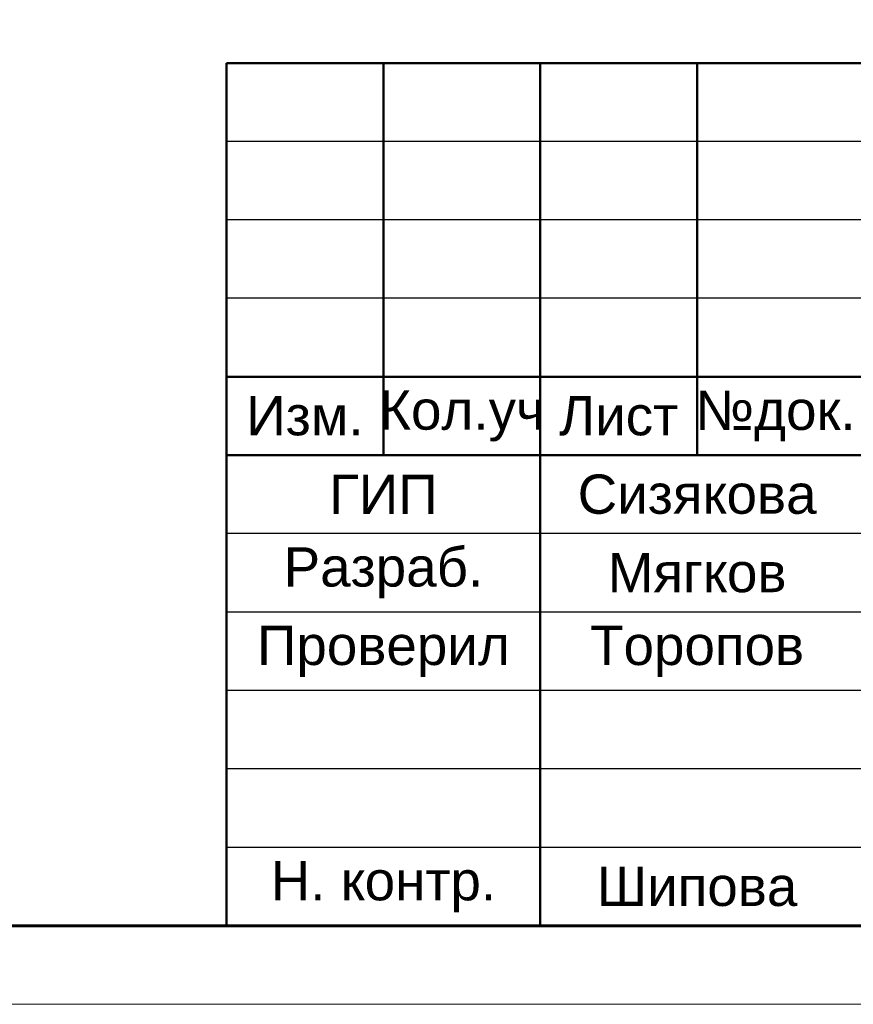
# Model space of a CAD drawing. Header units: millimetres. Extents: x 523431 to 527346, y -48565 to -47721.
# Tile 101 of 217: x 525434 to 525487, y -48018 to -47955. Entities that reach past the tile are written whole.
import ezdxf
from ezdxf.enums import TextEntityAlignment as Align

# ---------------------------------------------------------------- set-up
doc = ezdxf.new("R2010")
doc.units = ezdxf.units.MM
for name, color, linetype, lineweight in [('LIN_Основная сплошная', 50, 'Continuous', 50), ('ВК-линия контур', 132, 'Continuous', 15), ('ВК-линия толстая', 30, 'Continuous', 60), ('ВК-Текст', 1, 'Continuous', 30)]:
    doc.layers.add(name, color=color, linetype=linetype, lineweight=lineweight)
doc.layers.add('Текст и рамки', color=7, linetype='Continuous')
doc.styles.get("Standard").update_dxf_attribs({"font": 'arial.ttf'})

# ---------------------------------------------------------------- blocks, each defined once
blk = doc.blocks.new('*U31')
at = {"layer": 'ВК-линия контур', "color": 0}
blk.add_line((0, 0), (-420, 0), dxfattribs=at)
at = {"layer": 'ВК-линия толстая', "color": 0}
blk.add_lwpolyline([(-400, 5), (-400, 292), (-5, 292), (-5, 5)], close=True, dxfattribs=at)
at = {"layer": 'ВК-Текст', "color": 0}
blk.add_attdef('ЛИСТ_АЛ', text='', height=2.5, dxfattribs=at).set_placement((-10, 288.5), align=Align.MIDDLE_CENTER)
at = {"layer": 'ВК-Текст', "color": 0, "ltscale": 0.5}
blk.add_attdef('ВЕРХНИЙ_ШИФР', text='', height=0.000005, rotation=180, dxfattribs=at).set_placement((-400, 278), align=Align.MIDDLE_CENTER)
at = {"layer": 'ВК-Текст', "color": 0, "flags": 12}
blk.add_attdef('ФОРМАТ_ЛИСТА', (-42, 1.558), '', height=2.5, dxfattribs=at)

msp = doc.modelspace()

# ---------------------------------------------------------------- linework, layer by layer
for p, q in [((525512.29, -47962.746), (525447.29, -47962.746)), ((525512.29, -47967.746), (525447.29, -47967.746)), ((525512.29, -47972.746), (525447.29, -47972.746)), ((525512.29, -47987.746), (525447.29, -47987.746)), ((525512.29, -47992.746), (525447.29, -47992.746)), ((525512.29, -47997.746), (525447.29, -47997.746)), ((525512.29, -48002.746), (525447.29, -48002.746)), ((525512.29, -48007.746), (525447.29, -48007.746))]:
    msp.add_line(p, q)
at = {"layer": 'LIN_Основная сплошная', "color": 7}
for p, q in [((525447.29, -48012.746), (525447.29, -47957.746)), ((525447.29, -47957.746), (525632.29, -47957.746)), ((525457.29, -47957.746), (525457.29, -47982.746)), ((525467.29, -47957.746), (525467.29, -48012.746)), ((525477.29, -47957.746), (525477.29, -47982.746)), ((525512.29, -47977.746), (525447.29, -47977.746)), ((525447.29, -47982.746), (525632.29, -47982.746))]:
    msp.add_line(p, q, dxfattribs=at)

# ---------------------------------------------------------------- block references
msp.add_blockref('*U31', (525637.29, -48017.746))

# ---------------------------------------------------------------- texts
at = {"layer": 'Текст и рамки', "color": 7, "char_height": 2.5, "attachment_point": 5}
for s, insert, width in [('Изм.', (525452.29, -47980.246), 10), ('Кол.уч', (525462.29, -47980.246), 10), ('Лист', (525472.29, -47980.246), 10), ('№док.', (525482.29, -47980.246), 10), ('ГИП', (525457.29, -47985.246), 20), ('Сизякова', (525477.29, -47985.246), 20), ('Разраб.', (525457.29, -47990.246), 20), ('Мягков', (525477.29, -47990.246), 20), ('Проверил', (525457.29, -47995.246), 20), ('Торопов', (525477.29, -47995.246), 20), ('Н. контр.', (525457.29, -48010.246), 20), ('Шипова', (525477.29, -48010.246), 20)]:
    msp.add_mtext(s, dxfattribs=dict(at, insert=insert, width=width))

doc.saveas('drawing.dxf')
